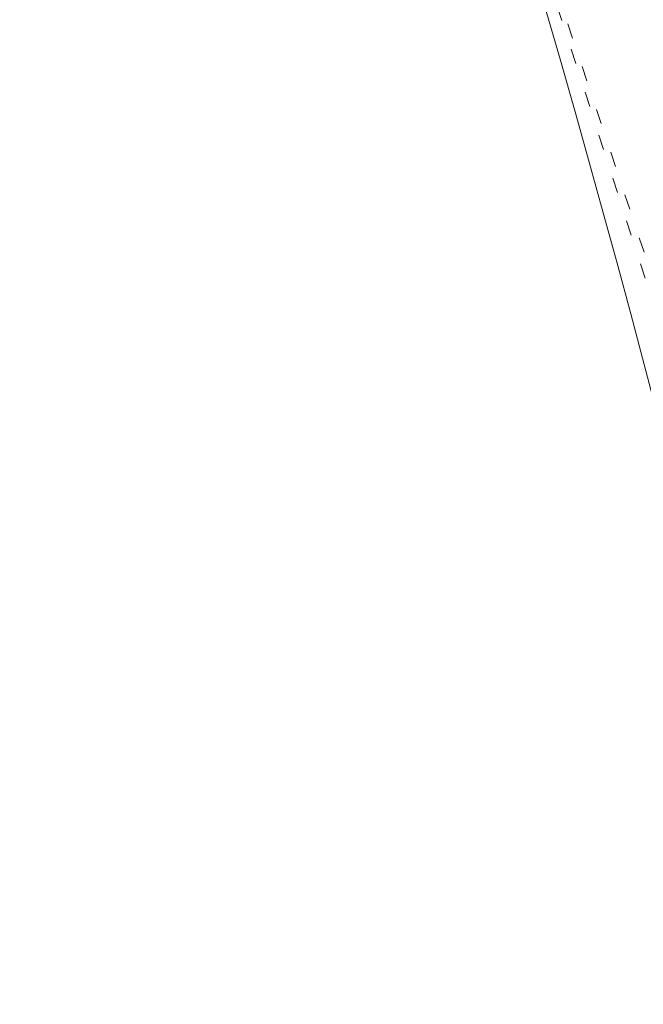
# Model space of a CAD drawing. Header units: millimetres. Extents: x -62314 to 79800, y -34032 to 28340.
# Tile 175 of 256: x 63869 to 65332, y -6102 to -3793. Entities that reach past the tile are written whole.
import ezdxf

# ---------------------------------------------------------------- set-up
doc = ezdxf.new("R2010")
doc.units = ezdxf.units.MM
doc.header["$LTSCALE"] = 508
doc.linetypes.add('Dash Style-5', pattern=[0.20828, 0.069425, -0.138855])
doc.linetypes.add('Dash Style-6', pattern=[1.04164, 0.625, -0.20828, 0.06943, -0.13893])
for name, color, linetype, lineweight in [('(00) tekening-aanzicht grijs', 8, 'Continuous', 0), ('(00) tekening-stramien-algemeen', 7, 'Dash Style-6', 0), ('(28) hoofddraagconstructie-bovenliggend', 1, 'Dash Style-5', 0), ('None', 7, 'Continuous', 0)]:
    doc.layers.add(name, color=color, linetype=linetype, lineweight=lineweight)

# ---------------------------------------------------------------- blocks, each defined once
blk = doc.blocks.new('blok b-v1-gevel_constructie')
at = {"layer": '(28) hoofddraagconstructie-bovenliggend', "color": 2, "lineweight": 0, "transparency": 33554687, "flags": 128}
blk.add_lwpolyline([(17785.37, 22576.13), (14526.48, 27614.64), (14778.38, 27777.57), (18037.27, 22739.06)], close=True, dxfattribs=at)
blk = doc.blocks.new('blok B 01 (2D)')
at = {"layer": '(00) tekening-aanzicht grijs', "color": 17, "lineweight": 0, "transparency": 33554687, "flags": 128}
blk.add_lwpolyline([(67147.1, 17815), (67147.2, 17815, 0.120217), (58756, 30980.7), (59001.1, 31046.4), (59684.3, 30368.2), (59885.2, 30566, -0.112264), (67637.5, 17926, -0.000404), (67654.8, 17874.8), (67653.6, 17874.1, -0.068823), (67693, 17589.1), (67693, 8520.6), (67193, 8520.6), (67193, 17589.1, 0.081822), (67163.9, 17765.6)], format="xyb", dxfattribs=at)
at = {"layer": '(28) hoofddraagconstructie-bovenliggend', "color": 2, "lineweight": 0, "transparency": 33554687, "flags": 128}
blk.add_lwpolyline([(59254.1, 30716.6), (61825.1, 27834.3), (65027.1, 22992.8)], dxfattribs=at)
at = {"layer": 'None', "color": 17, "lineweight": 0, "transparency": 33554687, "flags": 128}
blk.add_lwpolyline([(67854.8, 18398.6, 0.109455), (60141.4, 30818.1)], format="xyb", dxfattribs=at)
at = {"layer": 'None', "color": 17, "transparency": 33554687}
blk.add_blockref('blok b-v1-gevel_constructie', (47480, 0), dxfattribs=at)
blk = doc.blocks.new('Stramien blok B')
at = {"layer": '(00) tekening-stramien-algemeen', "color": 2, "lineweight": 0, "transparency": 33554687}
blk.add_arc((35700.8, -3868.7), 33612.3, 18.04471, 49.82225, dxfattribs=at)

msp = doc.modelspace()

# ---------------------------------------------------------------- block references
at = {"layer": 'None', "color": 17, "transparency": 33554687}
for name, p, rotation in [('blok B 01 (2D)', (-3125.94, -10622.93), 344.9999999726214), ('Stramien blok B', (0, 0), 344.9999645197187)]:
    msp.add_blockref(name, p, dxfattribs=dict(at, rotation=rotation))

doc.saveas('drawing.dxf')
